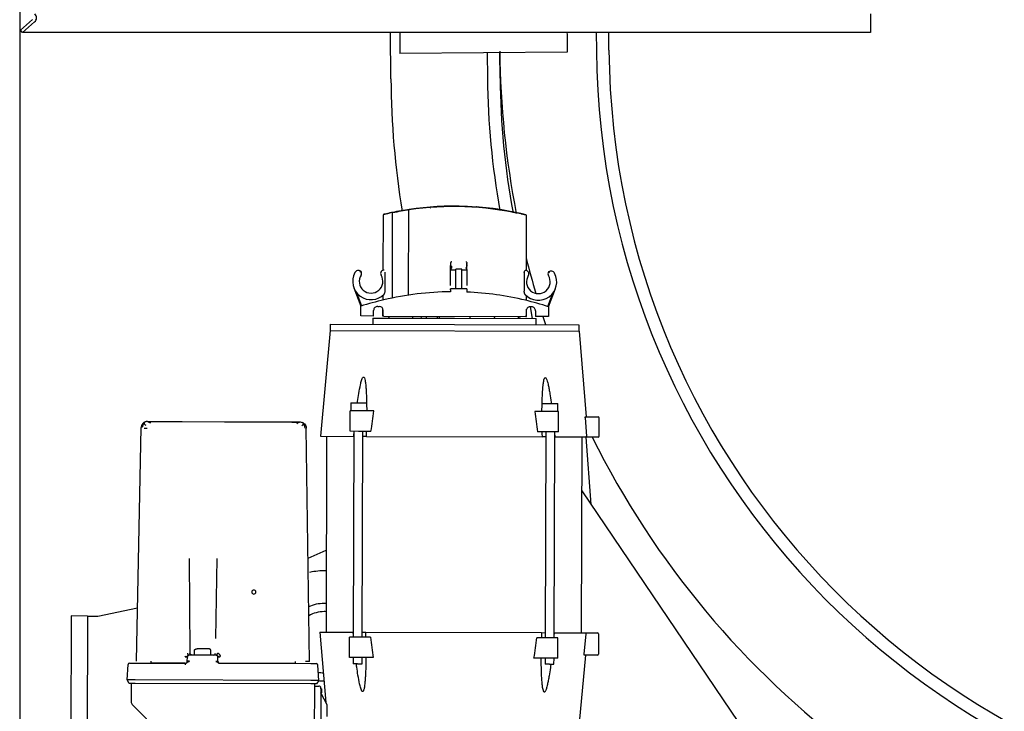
# Model space of a CAD drawing. Header units: centimetres. Extents: x 0 to 55409, y -2708 to 14680.
# Tile 81 of 215: x 36103 to 36151, y 6121 to 6155. Entities that reach past the tile are written whole.
import ezdxf

# ---------------------------------------------------------------- set-up
doc = ezdxf.new("R2010")
doc.units = ezdxf.units.CM
doc.header["$LTSCALE"] = 0.01
doc.layers.add('A_Ściany istniejące', color=9, linetype='Continuous')

# ---------------------------------------------------------------- blocks, each defined once
blk = doc.blocks.new('A$7E8719B1A182C3')
at = {"color": 7, "linetype": 'Continuous', "lineweight": -3}
for p, q in [((3850.3, 3740), (0.3, 3740)), ((534.468, 3738.553), (535.6, 3739.537)), ((534.468, 3728.5), (534.468, 3738.553)), ((539.569, 3732.685), (534.468, 3738.553)), ((535.6, 3739.537), (540.701, 3733.669)), ((534.468, 3323), (534.468, 3728.5)), ((248.165, 3714.763), (167.165, 3715.001)), ((248.142, 3706.763), (248.165, 3714.763)), ((248.142, 3706.763), (167.142, 3707.001)), ((248.142, 3706.763), (248.127, 3701.763)), ((248.127, 3701.763), (252.162, 3682.219)), ((215.081, 3686.261), (216.831, 3687.264)), ((216.819, 3683.355), (216.831, 3687.264)), ((216.831, 3687.264), (224.325, 3686.849)), ((204.748, 3684.805), (184.102, 3664.28)), ((215.078, 3685.361), (206.164, 3685.387)), ((214.82, 3597.361), (215.072, 3683.361)), ((215.072, 3683.361), (215.081, 3686.261)), ((216.567, 3597.356), (216.819, 3683.355)), ((225.072, 3683.331), (225, 3658.809)), ((225.08, 3686.048), (225.072, 3683.331)), ((226.053, 3682.752), (340.617, 3680.416)), ((225.001, 3658.831), (225.05, 3675.756)), ((343.544, 3673.408), (343.506, 3660.38)), ((343.556, 3677.407), (343.544, 3673.408)), ((228.23, 3658.822), (228.44, 3658.972)), ((343.506, 3660.38), (343.445, 3639.587)), ((225.998, 3657.828), (227.998, 3657.823)), ((228.956, 3643.82), (228.995, 3656.82)), ((228.987, 3654.32), (231.287, 3654.313)), ((276.396, 3656.94), (229.978, 3656.539)), ((232.068, 3647.591), (232.084, 3653.031)), ((228.964, 3646.32), (231.264, 3646.313)), ((276.356, 3643.421), (237.153, 3643.99)), ((224.951, 3641.853), (224.82, 3597.332)), ((224.842, 3604.907), (224.951, 3641.831)), ((225.954, 3642.829), (227.954, 3642.823)), ((343.445, 3639.587), (343.348, 3606.559)), ((343.348, 3606.559), (343.336, 3602.56)), ((225.825, 3604.904), (224.842, 3604.907)), ((185.314, 3595.448), (214.814, 3595.361)), ((214.812, 3594.461), (214.82, 3597.361)), ((216.555, 3593.447), (216.567, 3597.356)), ((224.82, 3597.332), (224.812, 3594.615)), ((225.804, 3597.905), (340.379, 3599.569)), ((276.573, 3598.643), (280.426, 3589.718)), ((212.805, 3592.367), (191.305, 3592.43)), ((212.805, 3592.367), (203.082, 3592.395)), ((210.305, 3592.374), (204.797, 3589.39)), ((240.307, 3592.836), (205.767, 3589.916)), ((210.305, 3592.374), (210.505, 3592.374)), ((210.505, 3592.374), (210.505, 3592.074)), ((211.1, 3592.072), (210.505, 3592.074)), ((211.101, 3592.372), (211.1, 3592.072)), ((211.356, 3592.071), (211.1, 3592.072)), ((211.356, 3592.371), (211.356, 3592.071)), ((212.505, 3592.068), (211.356, 3592.071)), ((212.505, 3592.368), (212.805, 3592.367)), ((212.505, 3592.368), (212.505, 3592.068)), ((213.814, 3595.364), (213.808, 3593.364)), ((216.555, 3593.447), (214.812, 3594.461)), ((216.555, 3593.447), (224.052, 3593.818)), ((240.307, 3592.836), (240.26, 3576.734)), ((336.306, 3592.554), (336.259, 3576.452)), ((388.293, 3587.852), (336.306, 3592.554)), ((204.797, 3589.39), (198.797, 3589.408)), ((336.298, 3589.554), (240.298, 3589.836)), ((388.293, 3587.852), (387.935, 3465.852)), ((391.393, 3587.743), (388.293, 3587.752)), ((391.393, 3587.743), (391.035, 3465.943)), ((224.753, 3574.347), (224.759, 3576.547)), ((227.759, 3576.538), (224.759, 3576.547)), ((227.753, 3574.338), (227.764, 3578.338)), ((227.764, 3578.338), (237.764, 3578.309)), ((237.752, 3574.309), (237.764, 3578.309)), ((338.759, 3576.213), (237.759, 3576.509)), ((240.26, 3576.734), (240.259, 3576.502)), ((336.259, 3576.22), (336.259, 3576.452)), ((338.752, 3574.013), (338.764, 3578.013)), ((338.764, 3578.013), (348.764, 3577.983)), ((348.752, 3573.983), (348.764, 3577.983)), ((352.763, 3577.722), (348.763, 3577.733)), ((352.763, 3577.722), (352.741, 3570.222)), ((409.177, 3576.209), (400.121, 3572.817)), ((224.753, 3574.347), (224.746, 3572.147)), ((224.746, 3572.147), (227.746, 3572.138)), ((227.73, 3566.718), (227.753, 3574.338)), ((237.734, 3568.104), (237.752, 3574.309)), ((237.746, 3572.109), (338.746, 3571.813)), ((240.246, 3572.102), (240.241, 3570.317)), ((336.24, 3570.035), (336.246, 3571.82)), ((338.734, 3567.808), (338.752, 3574.013)), ((348.73, 3566.363), (348.752, 3573.983)), ((395.33, 3566.531), (395.349, 3572.831)), ((395.349, 3572.831), (400.121, 3572.817)), ((400.124, 3572.808), (400.121, 3572.817)), ((406.833, 3574.904), (400.243, 3572.435)), ((417.257, 3572.783), (417.322, 3572.854)), ((240.241, 3570.317), (239.988, 3484.256)), ((336.24, 3570.035), (335.988, 3483.974)), ((394.331, 3566.834), (391.331, 3566.843)), ((394.331, 3566.834), (394.214, 3526.834)), ((395.33, 3566.531), (398.03, 3566.523)), ((395.316, 3561.498), (395.317, 3561.831)), ((395.317, 3561.831), (395.317, 3562.031)), ((395.317, 3562.031), (398.889, 3562.021)), ((395.317, 3561.831), (398.017, 3561.823)), ((400.024, 3564.517), (400.022, 3563.817)), ((403.176, 3561.808), (405.608, 3561.801)), ((417.814, 3561.765), (445.018, 3561.685)), ((394.809, 3559.133), (394.309, 3559.134)), ((394.809, 3559.133), (395.309, 3559.131)), ((395.316, 3561.498), (395.112, 3492.165)), ((404.165, 3557.328), (445.919, 3557.205)), ((407.706, 3560.891), (416.88, 3560.864)), ((511.596, 3558.042), (534.468, 3558.242)), ((524.462, 3553.654), (524.048, 3553.651)), ((524.764, 3471.654), (524.048, 3553.651)), ((527.439, 3553.68), (524.462, 3553.654)), ((529.631, 3553.7), (527.439, 3553.68)), ((532.608, 3553.726), (529.631, 3553.7)), ((532.729, 3553.727), (532.608, 3553.726)), ((533.722, 3553.735), (532.729, 3553.727)), ((534.468, 3553.742), (533.722, 3553.735)), ((394.274, 3547.334), (394.774, 3547.333)), ((394.774, 3547.333), (395.274, 3547.331)), ((405.568, 3549.4), (447.372, 3549.277)), ((394.261, 3543.009), (395.262, 3543.194)), ((394.755, 3540.733), (394.255, 3540.734)), ((395.255, 3540.731), (394.755, 3540.733)), ((448.452, 3538.863), (448.469, 3538.651)), ((395.236, 3534.331), (394.236, 3534.334)), ((394.739, 3535.336), (394.239, 3535.338)), ((395.239, 3535.335), (394.739, 3535.336)), ((408.22, 3528.793), (407.206, 3528.796)), ((408.22, 3528.793), (408.72, 3528.792)), ((408.696, 3520.792), (408.72, 3528.792)), ((410.276, 3528.787), (412.22, 3528.781)), ((412.22, 3528.781), (418.025, 3528.764)), ((418.025, 3528.764), (418.018, 3526.264)), ((418.025, 3528.764), (418.159, 3528.764)), ((418.159, 3528.764), (419.798, 3528.759)), ((418.47, 3528.763), (420.642, 3528.757)), ((419.023, 3528.261), (419.797, 3528.259)), ((419.798, 3528.759), (419.797, 3528.259)), ((419.798, 3528.759), (420.642, 3528.757)), ((420.642, 3528.757), (421.026, 3528.755)), ((449.178, 3530.39), (449.18, 3530.328)), ((394.214, 3526.834), (394.096, 3486.834)), ((408.703, 3523.292), (412.203, 3523.281)), ((408.712, 3526.292), (412.212, 3526.281)), ((412.203, 3523.281), (418.009, 3523.264)), ((412.212, 3526.281), (418.018, 3526.264)), ((418.009, 3523.264), (418.001, 3520.764)), ((418.009, 3523.264), (418.249, 3523.264)), ((418.018, 3526.264), (418.257, 3526.264)), ((418.249, 3523.264), (418.257, 3526.264)), ((395.192, 3519.331), (394.192, 3519.334)), ((408.196, 3520.793), (407.076, 3520.796)), ((408.696, 3520.792), (408.196, 3520.793)), ((412.196, 3520.781), (410.29, 3520.787)), ((418.001, 3520.764), (412.196, 3520.781)), ((418.135, 3520.764), (418.001, 3520.764)), ((418.135, 3520.764), (419.763, 3520.759)), ((420.618, 3520.757), (419.763, 3520.759)), ((419.763, 3520.759), (420.618, 3520.757)), ((420.618, 3520.757), (421.02, 3520.755)), ((524.422, 3510.795), (512.01, 3510.686)), ((394.657, 3507.333), (394.157, 3507.334)), ((394.657, 3507.333), (395.157, 3507.331)), ((512.063, 3504.544), (524.476, 3504.653)), ((395.12, 3495.004), (394.12, 3494.818)), ((394.122, 3495.534), (394.622, 3495.533)), ((394.622, 3495.533), (395.122, 3495.531)), ((394.102, 3488.568), (399.805, 3489.625)), ((395.111, 3491.831), (395.112, 3492.165)), ((395.111, 3491.831), (395.111, 3491.631)), ((397.811, 3491.823), (395.111, 3491.831)), ((395.111, 3491.631), (398.682, 3491.621)), ((399.803, 3489.118), (399.805, 3489.818)), ((405.403, 3491.801), (402.971, 3491.808)), ((416.68, 3492.672), (407.506, 3492.699)), ((444.813, 3491.686), (417.609, 3491.765)), ((227.477, 3480.308), (227.499, 3487.928)), ((237.477, 3480.278), (237.495, 3486.483)), ((338.476, 3479.982), (338.494, 3486.187)), ((348.476, 3479.953), (348.498, 3487.573)), ((391.096, 3486.843), (394.096, 3486.834)), ((395.079, 3480.831), (395.097, 3487.131)), ((397.797, 3487.123), (395.097, 3487.131)), ((224.477, 3480.317), (224.47, 3478.117)), ((224.477, 3480.317), (224.483, 3482.517)), ((227.483, 3482.508), (224.483, 3482.517)), ((227.465, 3476.308), (227.477, 3480.308)), ((237.465, 3476.278), (237.477, 3480.278)), ((338.483, 3482.182), (237.483, 3482.478)), ((239.988, 3484.256), (239.983, 3482.471)), ((335.983, 3482.189), (335.988, 3483.974)), ((338.464, 3475.982), (338.476, 3479.982)), ((348.464, 3475.953), (348.476, 3479.953)), ((352.487, 3483.691), (352.465, 3476.191)), ((399.851, 3480.817), (395.079, 3480.831)), ((399.851, 3480.817), (399.854, 3480.827)), ((399.851, 3480.817), (408.887, 3477.372)), ((399.975, 3481.198), (406.55, 3478.691)), ((417.052, 3480.68), (416.987, 3480.751)), ((224.47, 3478.117), (227.47, 3478.108)), ((227.465, 3476.308), (237.465, 3476.278)), ((237.47, 3478.078), (338.47, 3477.782)), ((239.969, 3477.839), (239.924, 3462.291)), ((239.97, 3478.071), (239.969, 3477.839)), ((335.923, 3462.009), (335.969, 3477.557)), ((335.969, 3477.557), (335.97, 3477.789)), ((338.464, 3475.982), (348.464, 3475.953)), ((348.465, 3476.203), (352.465, 3476.191)), ((525.177, 3471.658), (524.764, 3471.654)), ((528.155, 3471.684), (525.177, 3471.658)), ((530.346, 3471.703), (528.155, 3471.684)), ((533.324, 3471.729), (530.346, 3471.703)), ((533.445, 3471.73), (533.324, 3471.729)), ((534.437, 3471.738), (533.445, 3471.73)), ((534.468, 3471.739), (534.437, 3471.738)), ((228.925, 3462.732), (190.535, 3466.204)), ((387.935, 3465.852), (345.924, 3462.301)), ((391.035, 3465.943), (387.935, 3465.952)), ((309.557, 3464.533), (20.197, 3268.789)), ((228.908, 3456.819), (228.927, 3463.294)), ((229.427, 3463.316), (239.424, 3462.404)), ((239.924, 3462.291), (239.908, 3456.787)), ((335.93, 3464.456), (239.931, 3464.737)), ((335.925, 3462.454), (302.911, 3460.037)), ((335.907, 3456.505), (335.923, 3462.009)), ((345.426, 3462.888), (336.424, 3462.119)), ((345.926, 3462.862), (345.907, 3456.476)), ((239.406, 3456.288), (229.406, 3456.318)), ((336.406, 3456.004), (345.406, 3455.977)), ((534.468, 3457.38), (525.626, 3457.303)), ((525.679, 3451.161), (534.468, 3451.238)), ((539.569, 3323), (534.468, 3323)), ((543.516, 3323), (539.569, 3323))]:
    blk.add_line(p, q, dxfattribs=at)
for centre, radius, start, end in [((541.606, 3734.457), 2.7, 221, 315), ((206.158, 3683.387), 2, 89.83184, 134.83184), ((224.28, 3686.05), 0.8, 359.83145, 86.8318), ((95.907, 3677.196), 244.186, 0.07475, 0.41836), ((340.56, 3676.747), 3.138, 46.99682, 89.44568), ((222.671, 2816.284), 859.475, 89.775876, 89.841376), ((226.001, 3658.828), 1, 224.82128, 269.83184), ((214.347, 3658.601), 13.673, 356.73607, 0.92801), ((227.995, 3656.823), 1, 359.83184, 89.83184), ((227.956, 3643.823), 1, 269.83184, 359.83184), ((229.943, 3645.077), 0.983, 180.82003, 269.92703), ((225.951, 3641.829), 1, 89.83199, 179.83254), ((213.638, 3642.115), 14.333, 358.83254, 2.83098), ((231.81, 3646.649), 6.04, 233.0496, 235.50111), ((259.902, 3625.229), 1, 359.83184, 179.83184), ((259.902, 3625.229), 1, 359.83184, 179.83184), ((259.902, 3625.229), 1, 179.83184, 359.83184), ((259.902, 3625.229), 1, 179.83184, 359.83184), ((340.344, 3603.238), 3.138, 270.21624, 312.66568), ((235.3, 3590.8), 15, 0, 29.84824), ((235.3, 3590.8), 19, 0, 23.72292), ((235.3, 3590.8), 35, 358.27689, 11.66643), ((212.808, 3593.367), 1, 269.83184, 359.83184), ((212.808, 3593.367), 1, 269.83133, 336.25385), ((235.3, 3590.8), 19, 171.87612, 179.98124), ((235.3, 3590.8), 15, 169.06229, 178.68329), ((224.012, 3594.617), 0.8, 272.83184, 359.83184), ((235.3, 3590.8), 15, 356.20165, 0), ((235.3, 3590.8), 19, 356.96663, 0), ((303.569, 2922.367), 657.422, 95.52612, 95.726558), ((269.11, 2922.468), 657.422, 83.937076, 84.137557), ((412.334, 3567.781), 9, 61.74722, 225.56003), ((257.117, 3527.209), 150.101, 13.19585, 17.68499), ((412.334, 3567.781), 5.8, 57.83184, 301.83184), ((416.274, 3574.045), 1.6, 237.83184, 307.90394), ((415.648, 3573.947), 2, 326.85975, 61.74722), ((403.148, 3555.805), 22.172, 50.25943, 52.08232), ((426.297, 3581.79), 12.762, 221.72918, 224.89754), ((230.988, 4157.769), 587.525, 270.658517, 270.902352), ((348.941, 4157.423), 587.525, 268.761325, 269.00516), ((398.025, 3564.523), 2, 359.82801, 89.83567), ((398.022, 3563.823), 2, 269.83184, 359.83184), ((416.237, 3561.494), 1.6, 353.7769, 121.83184), ((445.017, 3561.485), 0.2, 13.26493, 89.83191), ((285.166, 3525.899), 163.808, 11.63966, 12.61867), ((257.214, 3527.236), 150, 0.5958, 13.19433), ((407.658, 3563.967), 3.076, 238.10204, 270.89363), ((299.215, 3527.113), 149.999, 12.24542, 13.26493), ((299.282, 3527.128), 149.93, 11.65269, 12.2455), ((445.92, 3557.411), 0.206, 269.83061, 284.59973), ((312.05, 3528.212), 136.972, 8.69876, 12.22026), ((299.215, 3527.113), 149.999, 8.29632, 11.65291), ((515.388, 3123.559), 434.5, 90.5, 99.0853), ((298.631, 3527.115), 150.384, 347.44247, 8.47455), ((299.214, 3527.113), 150, 347.41825, 8.40264), ((447.371, 3548.775), 0.502, 87.41563, 89.82914), ((448.676, 3537.175), 0.2, 273.88052, 3.78363), ((301.439, 3527.1), 147.717, 359.83439, 3.06161), ((301.42, 3527.099), 147.735, 359.8346, 3.06141), ((301.421, 3527.114), 147.735, 356.60226, 359.82908), ((257.213, 3527.236), 150.002, 346.4694, 357.53933), ((421.236, 3536.871), 16.086, 268.44484, 270.12393), ((448.614, 3516.174), 0.2, 355.81248, 85.85025), ((515.388, 3123.559), 387.142, 90.5, 100.1522), ((529.004, 3070.176), 434.5, 90.5, 101.06452), ((290.095, 3530.974), 159.48, 347.74856, 350.77939), ((515.388, 3123.559), 381, 90.5, 100.5), ((333.216, 3521.136), 115.324, 347.97892, 352.1712), ((299.215, 3527.113), 149.999, 346.39874, 347.41826), ((397.805, 3489.823), 2, 359.83184, 89.83184), ((257.108, 3527.266), 150.11, 341.97882, 346.46769), ((412.093, 3485.782), 9, 134.10364, 297.91646), ((412.093, 3485.782), 5.8, 57.82725, 301.83184), ((529.004, 3070.176), 434.5, 104.01199, 106.38599), ((416.033, 3492.046), 1.6, 237.84847, 5.88677), ((444.813, 3491.886), 0.2, 269.83161, 346.39812), ((397.803, 3489.123), 2, 269.83039, 359.83329), ((227.288, 2896.869), 587.524, 88.761325, 89.00516), ((345.24, 2896.523), 587.524, 90.658517, 90.902352), ((529.004, 3070.176), 434.5, 107.95144, 108.50732), ((415.996, 3479.494), 1.6, 51.75984, 121.83184), ((415.371, 3479.596), 2, 297.91646, 32.80384), ((425.966, 3471.698), 12.751, 134.7667, 137.93757), ((402.911, 3497.894), 22.278, 307.58707, 309.40123), ((416.805, 3480.521), 0.294, 32.80393, 51.75974), ((307.119, 4131.824), 657.423, 263.937077, 264.137557), ((272.659, 4131.925), 657.424, 275.52612, 275.726558), ((529.004, 3070.176), 434.5, 116.38449, 169.85329), ((529.004, 3070.176), 387.142, 90.5, 179), ((229.408, 3456.818), 0.5, 179.83184, 269.83184), ((239.408, 3456.788), 0.5, 269.83184, 359.83184), ((336.407, 3456.504), 0.5, 179.83184, 269.83184), ((345.407, 3456.477), 0.5, 269.83184, 359.83184), ((529.004, 3070.176), 381, 90.5, 179)]:
    blk.add_arc(centre, radius, start, end, dxfattribs=at)
for points, weights in [([(343.556, 3677.407), (343.561, 3679.141), (342.349, 3680.38), (340.617, 3680.416)], [1.16736616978, 0.944209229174, 0.944211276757, 1.16737231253]), ([(225, 3658.809), (225, 3658.81), (224.691, 3658.811), (224.242, 3658.812)], [1.15916906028, 0.946941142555, 0.946943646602, 1.15917657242]), ([(228.991, 3655.576), (228.993, 3656.135), (229.4, 3656.532), (229.978, 3656.539)], [1.16781294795, 0.944063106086, 0.944062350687, 1.16781068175]), ([(231.287, 3654.313), (231.756, 3654.312), (232.086, 3653.78), (232.084, 3653.031)], [1.14049557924, 0.917799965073, 0.917799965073, 1.14049557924]), ([(231.264, 3646.313), (231.732, 3646.312), (232.065, 3646.841), (232.068, 3647.591)], [1.14049557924, 0.917799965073, 0.917799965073, 1.14049557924]), ([(228.956, 3643.627), (228.955, 3643.278), (229.357, 3643.027), (229.933, 3643.018)], [1.16530822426, 0.9440706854, 0.944900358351, 1.16779724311])]:
    blk.add_rational_spline(points, weights, degree=3, dxfattribs=at)
for points, knots in [([(343.353, 3678.498), (343.262, 3678.684), (343.096, 3679.001), (342.702, 3679.118), (342.222, 3678.875), (341.893, 3678.461), (341.697, 3678.204)], [0, 0, 0, 0, 0.227079, 0.4717172, 0.7307032, 1, 1, 1, 1]), ([(342.69, 3675.738), (342.84, 3676.051), (343.082, 3676.554), (343.362, 3677.035), (343.528, 3677.216), (343.546, 3677.133), (343.554, 3677.081)], [0, 0, 0, 0, 0.28263, 0.5448454, 0.7842635, 1, 1, 1, 1]), ([(343.338, 3673.361), (343.339, 3673.731), (343.341, 3674.359), (343.343, 3675.349), (343.344, 3676.264), (343.345, 3676.738), (343.346, 3677.014)], [0, 0, 0, 0, 0.249906, 0.4998359, 0.7498623, 1, 1, 1, 1]), ([(225, 3658.809), (225.001, 3658.776), (225.003, 3658.709), (225.017, 3658.612), (225.042, 3658.501), (225.084, 3658.379), (225.168, 3658.206), (225.302, 3658.013), (225.473, 3657.809), (225.622, 3657.604), (225.723, 3657.412), (225.796, 3657.243), (225.846, 3657.113), (225.895, 3656.973), (225.926, 3656.879), (225.942, 3656.829)], [0, 0, 0, 0, 0.0431123, 0.0849745, 0.1252114, 0.1897932, 0.2502969, 0.3751381, 0.5000023, 0.6248787, 0.7497442, 0.8098889, 0.8748406, 0.9325749, 1, 1, 1, 1]), ([(228.23, 3658.822), (228.23, 3658.797), (228.23, 3658.748), (228.23, 3658.687), (228.233, 3658.638), (228.237, 3658.59), (228.241, 3658.53), (228.243, 3658.46), (228.251, 3658.368), (228.263, 3658.281), (228.274, 3658.198), (228.29, 3658.12), (228.317, 3658.029), (228.361, 3657.931), (228.447, 3657.824), (228.637, 3657.674), (228.847, 3657.461), (228.974, 3657.217), (228.988, 3657.08), (228.995, 3657.012)], [0, 0, 0, 0, 0.0313622, 0.0627413, 0.0784305, 0.0941183, 0.1254786, 0.1568531, 0.1882245, 0.250925, 0.2822932, 0.3136601, 0.3763536, 0.4390471, 0.5016684, 0.6010735, 0.7499375, 0.8748761, 1, 1, 1, 1]), ([(225.942, 3656.829), (225.942, 3656.834), (225.943, 3656.944), (225.945, 3657.158), (225.954, 3657.438), (225.966, 3657.659), (225.982, 3657.797), (225.992, 3657.828), (225.998, 3657.828)], [0, 0, 0, 0, 0.0100151, 0.2095274, 0.4088404, 0.6084097, 0.807949, 1, 1, 1, 1]), ([(228.995, 3657.012), (228.995, 3657.083), (229.017, 3657.16), (229.113, 3657.308), (229.188, 3657.378), (229.38, 3657.496), (229.495, 3657.541), (229.736, 3657.601), (229.86, 3657.615), (229.976, 3657.616)], [0, 0, 0, 0, 0.25, 0.25, 0.5, 0.5, 0.75, 0.75, 1, 1, 1, 1]), ([(225.904, 3643.829), (225.896, 3643.804), (225.88, 3643.756), (225.854, 3643.681), (225.817, 3643.576), (225.767, 3643.443), (225.684, 3643.251), (225.576, 3643.051), (225.426, 3642.847), (225.257, 3642.648), (225.122, 3642.456), (225.037, 3642.283), (224.989, 3642.146), (224.957, 3642.001), (224.953, 3641.904), (224.951, 3641.853)], [0, 0, 0, 0, 0.0321562, 0.0654942, 0.1000502, 0.1750434, 0.2500439, 0.3830764, 0.499943, 0.6249148, 0.7498013, 0.8103713, 0.8748674, 0.9356502, 1, 1, 1, 1]), ([(225.954, 3642.829), (225.953, 3642.829), (225.947, 3642.829), (225.936, 3642.867), (225.922, 3643.016), (225.911, 3643.244), (225.905, 3643.524), (225.904, 3643.728), (225.904, 3643.829)], [0, 0, 0, 0, 0.0105966, 0.2107633, 0.4104615, 0.6100028, 0.8090883, 1, 1, 1, 1]), ([(228.956, 3643.627), (228.948, 3643.556), (228.933, 3643.419), (228.804, 3643.181), (228.6, 3642.971), (228.405, 3642.822), (228.317, 3642.712), (228.272, 3642.615), (228.238, 3642.506), (228.223, 3642.405), (228.21, 3642.319), (228.201, 3642.253), (228.198, 3642.184), (228.194, 3642.114), (228.187, 3642.042), (228.181, 3641.97), (228.181, 3641.896), (228.18, 3641.847), (228.18, 3641.822)], [0, 0, 0, 0, 0.1296522, 0.2500204, 0.3919793, 0.4983053, 0.5609138, 0.6236034, 0.6862999, 0.7489952, 0.7803633, 0.8117293, 0.843109, 0.8744652, 0.9058364, 0.9372302, 0.96863, 1, 1, 1, 1]), ([(229.933, 3643.018), (229.926, 3642.94), (229.912, 3642.783), (229.766, 3642.467), (229.448, 3642.118), (229.028, 3641.879), (228.711, 3641.768), (228.549, 3641.722), (228.456, 3641.7), (228.412, 3641.681), (228.39, 3641.671)], [0, 0, 0, 0, 0.1241658, 0.2505134, 0.499707, 0.7495644, 0.874844, 0.9375091, 0.9688418, 1, 1, 1, 1]), ([(343.128, 3602.955), (343.13, 3603.23), (343.132, 3603.704), (343.135, 3604.62), (343.139, 3605.609), (343.141, 3606.238), (343.142, 3606.608)], [0, 0, 0, 0, 0.2501429, 0.500169, 0.7501164, 1, 1, 1, 1]), ([(343.336, 3602.56), (343.335, 3602.172), (343.257, 3601.784), (342.961, 3601.066), (342.742, 3600.736), (342.196, 3600.184), (341.869, 3599.961), (341.155, 3599.657), (340.768, 3599.575), (340.379, 3599.569)], [0, 0, 0, 0, 0.25, 0.25, 0.5, 0.5, 0.75, 0.75, 1, 1, 1, 1]), ([(341.473, 3601.774), (341.667, 3601.516), (341.993, 3601.1), (342.472, 3600.855), (342.867, 3600.97), (343.035, 3601.285), (343.127, 3601.47)], [0, 0, 0, 0, 0.2692916, 0.5282786, 0.772903, 1, 1, 1, 1]), ([(343.297, 3602.8), (343.295, 3602.8), (343.263, 3602.802), (343.145, 3602.933), (342.867, 3603.416), (342.628, 3603.921), (342.481, 3604.234)], [0.19999746, 0.19999746, 0.19999746, 0.19999746, 0.21574059, 0.45515759, 0.71737288, 1, 1, 1, 1]), ([(225.804, 3597.905), (225.803, 3597.906), (225.801, 3598.004), (225.8, 3598.488), (225.801, 3599.214), (225.802, 3599.763), (225.803, 3599.955)], [0, 0, 0, 0, 0.12402938, 0.27501851, 0.42585995, 0.50000099, 0.50000099, 0.50000099, 0.50000099]), ([(227.741, 3570.273), (226.19, 3570.296), (223.314, 3570.341), (219.672, 3570.482), (216.933, 3570.651), (215.131, 3570.811), (213.789, 3570.977), (212.846, 3571.132), (212.105, 3571.299), (211.566, 3571.478), (211.212, 3571.671), (211.089, 3571.872), (211.12, 3572.016), (211.197, 3572.138), (211.411, 3572.321), (211.948, 3572.594), (213.126, 3572.994), (215.577, 3573.581), (219.028, 3574.19), (222.329, 3574.68), (224.2, 3574.93), (224.749, 3575.001)], [0, 0, 0, 0, 0.1348841, 0.25004683, 0.31787915, 0.37506728, 0.40910662, 0.43757471, 0.46045745, 0.47793562, 0.49059429, 0.4999692, 0.50371304, 0.50781521, 0.51564001, 0.53124519, 0.56247143, 0.62495517, 0.74995319, 0.86511239, 0.91286954, 0.91286954, 0.91286954, 0.91286954]), ([(352.76, 3574.49), (352.974, 3574.46), (354.511, 3574.241), (357.475, 3573.783), (360.923, 3573.154), (363.371, 3572.553), (364.546, 3572.146), (365.081, 3571.87), (365.294, 3571.686), (365.371, 3571.564), (365.42, 3571.317), (364.78, 3570.912), (363.836, 3570.729), (362.695, 3570.538), (361.353, 3570.383), (359.55, 3570.232), (356.81, 3570.079), (353.167, 3569.96), (350.291, 3569.932), (348.74, 3569.917)], [0.1162639, 0.1162639, 0.1162639, 0.1162639, 0.13497433, 0.25021634, 0.3752991, 0.4378252, 0.46907262, 0.48468837, 0.49251847, 0.49662216, 0.5003698, 0.52182716, 0.56212862, 0.59061261, 0.62467843, 0.6819, 0.74978364, 0.86501971, 1, 1, 1, 1]), ([(237.734, 3568.104), (236.057, 3567.874), (232.722, 3567.415), (229.388, 3566.95), (227.73, 3566.718)], [0, 0, 0, 0, 0.5027285, 1, 1, 1, 1]), ([(338.734, 3567.808), (340.409, 3567.568), (343.742, 3567.089), (347.073, 3566.605), (348.73, 3566.363)], [0, 0, 0, 0, 0.5027285, 1, 1, 1, 1]), ([(446.123, 3557.41), (446.124, 3557.403), (446.126, 3557.386), (446.123, 3557.351), (446.109, 3557.312), (446.081, 3557.276), (446.052, 3557.25), (446.017, 3557.227), (445.986, 3557.217), (445.972, 3557.212)], [0, 0, 0, 0, 0.1077409, 0.2500133, 0.4995526, 0.6358227, 0.7496351, 0.8820504, 1, 1, 1, 1]), ([(447.393, 3549.276), (447.403, 3549.275), (447.423, 3549.273), (447.452, 3549.263), (447.482, 3549.246), (447.514, 3549.221), (447.552, 3549.177), (447.58, 3549.124), (447.597, 3549.071), (447.602, 3549.043), (447.604, 3549.032)], [0, 0, 0, 0, 0.0765213, 0.1597596, 0.2506607, 0.3648765, 0.5006146, 0.7501005, 0.8977419, 1, 1, 1, 1]), ([(419.023, 3528.261), (418.991, 3528.285), (418.931, 3528.327), (418.852, 3528.383), (418.726, 3528.471), (418.586, 3528.566), (418.438, 3528.657), (418.332, 3528.714), (418.236, 3528.755), (418.184, 3528.761), (418.159, 3528.764)], [0, 0, 0, 0, 0.1023697, 0.1857808, 0.2502334, 0.4999082, 0.632096, 0.7499765, 0.8814213, 1, 1, 1, 1]), ([(421.026, 3528.755), (421.076, 3528.755), (421.177, 3528.747), (421.324, 3528.713), (421.466, 3528.663), (421.6, 3528.602), (421.728, 3528.532), (421.857, 3528.452), (421.992, 3528.361), (422.085, 3528.295), (422.134, 3528.26)], [0, 0, 0, 0, 0.1220043, 0.2450838, 0.3671274, 0.4861657, 0.6027879, 0.7227206, 0.8528485, 1, 1, 1, 1]), ([(418.135, 3520.764), (418.156, 3520.764), (418.204, 3520.772), (418.293, 3520.805), (418.401, 3520.861), (418.528, 3520.937), (418.672, 3521.032), (418.832, 3521.142), (418.945, 3521.22), (419.003, 3521.261)], [0, 0, 0, 0, 0.1050718, 0.2216005, 0.351725, 0.4952563, 0.6508665, 0.8181321, 1, 1, 1, 1]), ([(422.114, 3521.225), (422.048, 3521.179), (421.921, 3521.091), (421.73, 3520.972), (421.543, 3520.875), (421.361, 3520.806), (421.187, 3520.765), (421.073, 3520.755), (421.02, 3520.755)], [0, 0, 0, 0, 0.1979048, 0.384215, 0.5579066, 0.7197537, 0.8677446, 1, 1, 1, 1]), ([(444.813, 3491.686), (444.813, 3491.686), (444.813, 3491.686), (444.836, 3491.786), (444.909, 3492.106), (444.982, 3492.429), (445.073, 3492.836), (445.158, 3493.22), (445.231, 3493.556), (445.287, 3493.814), (445.35, 3494.103), (445.394, 3494.311), (445.417, 3494.418)], [0, 0, 0, 0, 0.000007, 0.2493268, 0.3719733, 0.4994856, 0.6199434, 0.7496504, 0.8052277, 0.8654773, 0.930401, 1, 1, 1, 1]), ([(405.83, 3492.244), (405.843, 3492.256), (405.871, 3492.281), (405.924, 3492.317), (405.987, 3492.355), (406.06, 3492.392), (406.174, 3492.443), (406.338, 3492.506), (406.555, 3492.571), (406.785, 3492.625), (407.023, 3492.666), (407.264, 3492.694), (407.427, 3492.697), (407.506, 3492.699)], [0, 0, 0, 0, 0.0448987, 0.0919151, 0.1415333, 0.1941661, 0.2501593, 0.3711126, 0.5000601, 0.6245793, 0.7500035, 0.8783192, 1, 1, 1, 1]), ([(416.68, 3492.672), (416.744, 3492.671), (416.87, 3492.664), (417.05, 3492.63), (417.212, 3492.579), (417.353, 3492.514), (417.467, 3492.44), (417.553, 3492.361), (417.607, 3492.283), (417.622, 3492.233), (417.625, 3492.21)], [0, 0, 0, 0, 0.1381309, 0.2719992, 0.4017211, 0.5289049, 0.6530337, 0.77276, 0.8888598, 1, 1, 1, 1]), ([(224.47, 3479.663), (223.921, 3479.738), (222.051, 3479.998), (219.407, 3480.406), (216.669, 3480.89), (214.868, 3481.256), (213.527, 3481.576), (212.584, 3481.839), (211.843, 3482.089), (211.304, 3482.331), (210.95, 3482.563), (210.828, 3482.779), (210.858, 3482.919), (210.935, 3483.033), (211.15, 3483.191), (211.687, 3483.404), (212.864, 3483.669), (215.314, 3483.976), (218.764, 3484.189), (223.062, 3484.332), (225.937, 3484.359), (227.488, 3484.374)], [0.08713214, 0.08713214, 0.08713214, 0.08713214, 0.13488423, 0.25004704, 0.31787931, 0.37506759, 0.40910662, 0.43757508, 0.46045814, 0.4779362, 0.49059442, 0.49996895, 0.50371673, 0.50781393, 0.51563977, 0.53124485, 0.56247108, 0.62495486, 0.74995298, 0.86511235, 1, 1, 1, 1]), ([(227.499, 3487.928), (229.155, 3487.686), (232.487, 3487.202), (235.819, 3486.723), (237.495, 3486.483)], [0, 0, 0, 0, 0.4972617, 1, 1, 1, 1]), ([(348.498, 3487.573), (346.841, 3487.341), (343.506, 3486.876), (340.171, 3486.417), (338.494, 3486.187)], [0, 0, 0, 0, 0.4972617, 1, 1, 1, 1]), ([(348.488, 3484.019), (350.039, 3483.995), (352.914, 3483.951), (357.211, 3483.783), (360.66, 3483.55), (363.109, 3483.228), (364.284, 3482.956), (364.82, 3482.74), (365.033, 3482.58), (365.109, 3482.467), (365.158, 3482.226), (364.518, 3481.748), (363.574, 3481.458), (362.432, 3481.136), (361.09, 3480.829), (359.286, 3480.471), (356.546, 3480.003), (354.233, 3479.661), (352.696, 3479.452), (352.481, 3479.423)], [0, 0, 0, 0, 0.13497439, 0.25021659, 0.37529948, 0.43782563, 0.46907303, 0.4846887, 0.49251984, 0.49661857, 0.50037013, 0.52182653, 0.56212818, 0.59061253, 0.62467806, 0.68189978, 0.74978339, 0.86501956, 0.88373485, 0.88373485, 0.88373485, 0.88373485]), ([(228.927, 3463.294), (228.927, 3463.297), (228.929, 3463.302), (228.942, 3463.31), (228.967, 3463.317), (229.008, 3463.324), (229.07, 3463.329), (229.147, 3463.331), (229.234, 3463.329), (229.328, 3463.325), (229.394, 3463.319), (229.427, 3463.316)], [0, 0, 0, 0, 0.0836733, 0.1665746, 0.2501394, 0.3751349, 0.5001036, 0.6251179, 0.750083, 0.8742155, 1, 1, 1, 1]), ([(239.424, 3462.404), (239.446, 3462.402), (239.49, 3462.397), (239.555, 3462.39), (239.627, 3462.38), (239.704, 3462.367), (239.78, 3462.351), (239.843, 3462.335), (239.888, 3462.319), (239.918, 3462.304), (239.922, 3462.295), (239.924, 3462.291)], [0, 0, 0, 0, 0.0840185, 0.1669247, 0.2501421, 0.3748504, 0.5001082, 0.6251393, 0.7500642, 0.8752273, 1, 1, 1, 1]), ([(335.923, 3462.009), (335.924, 3462.012), (335.926, 3462.018), (335.939, 3462.027), (335.964, 3462.039), (336.005, 3462.053), (336.067, 3462.069), (336.143, 3462.084), (336.23, 3462.098), (336.325, 3462.11), (336.391, 3462.116), (336.424, 3462.119)], [0, 0, 0, 0, 0.0834257, 0.1663377, 0.2501548, 0.3750023, 0.5001099, 0.6252386, 0.750075, 0.8745079, 1, 1, 1, 1]), ([(345.426, 3462.888), (345.448, 3462.889), (345.492, 3462.893), (345.556, 3462.897), (345.628, 3462.899), (345.706, 3462.9), (345.782, 3462.898), (345.845, 3462.893), (345.891, 3462.885), (345.921, 3462.875), (345.924, 3462.866), (345.926, 3462.862)], [0, 0, 0, 0, 0.0842818, 0.1671812, 0.2501407, 0.3749762, 0.5001274, 0.6250118, 0.7500852, 0.8749547, 1, 1, 1, 1])]:
    blk.add_open_spline(points, degree=3, knots=knots, dxfattribs=at)
for points in [[(228.995, 3656.82), (228.995, 3656.819), (228.995, 3656.886), (228.995, 3657.012)], [(228.956, 3643.627), (228.956, 3643.754), (228.957, 3643.82), (228.956, 3643.82)]]:
    blk.add_open_spline(points, degree=3, dxfattribs=at)

msp = doc.modelspace()

# ---------------------------------------------------------------- block references
at = {"layer": 'A_Ściany istniejące', "xscale": 0.1, "yscale": 0.1, "zscale": 0.1, "rotation": 90}
msp.add_blockref('A$7E8719B1A182C3', (36476.674, 6100.762), dxfattribs=at)

doc.saveas('drawing.dxf')
